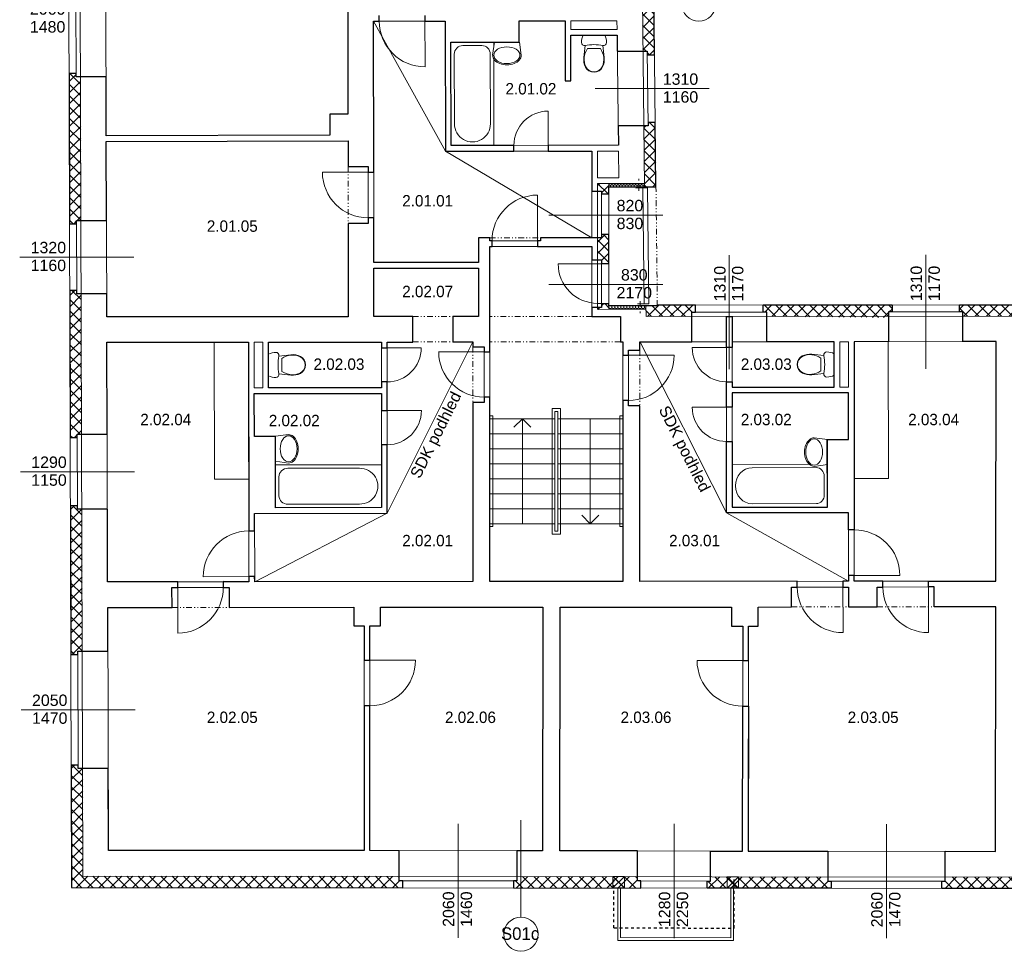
# Model space of a CAD drawing. Extents: x -203795 to -85874, y -57132 to -32000.
# Tile 1 of 7: x -203782 to -186523, y -56999 to -40669. Entities that reach past the tile are written whole.
import ezdxf

# ---------------------------------------------------------------- set-up
doc = ezdxf.new("R2010")
doc.units = 0
doc.header["$MEASUREMENT"] = 0
doc.set_wipeout_variables(frame=1)
for name, pattern in [('Wipeout_Contour', [1000, 0, -1000]), ('Čerchovaná S', [290, 100, -80, 30, -80]), ('Čerchovaná se dvěma tečkami S', [250, 100, -40, 15, -40, 15, -40]), ('čárkovaná S', [100, 50, -50])]:
    doc.linetypes.add(name, pattern=pattern)
for name, color, linetype, lineweight in [('2D BOD_Číslo_pera__1', 7, 'Continuous', 15), ('2D VÝPLNĚ_Číslo_pera__4', 91, 'Continuous', 13), ('2D ČÁRY_Číslo_pera__1', 7, 'Continuous', 15), ('2D ČÁRY_Číslo_pera__2', 1, 'Continuous', 25), ('2D ČÁRY_Číslo_pera__3', 150, 'Continuous', 13), ('2D ČÁRY_Číslo_pera__4', 91, 'Continuous', 13), ('NÁBYTEK A ZAŘÍZENÍ_Číslo_pera__3', 150, 'Continuous', 13), ('POZNÁMKY.TEXT_Číslo_pera__4', 91, 'Continuous', 13)]:
    doc.layers.add(name, color=color, linetype=linetype, lineweight=lineweight)
for name, color, linetype in [('2D ČÁRY', 7, 'Continuous'), ('NÁBYTEK A ZAŘÍZENÍ', 7, 'Continuous'), ('vodorovné konstrukce', 7, 'Continuous')]:
    doc.layers.add(name, color=color, linetype=linetype)
doc.layers.add('vodorovné konstrukce_Číslo_pera__241', color=9, linetype='Continuous', lineweight=13, true_color=0x808080)
doc.styles.add('GENERATED_STYLE_1', font='arial.ttf')
doc.styles.add('GENERATED_STYLE_3', font='txt')
pattern_1 = [(90, (0, 0), (-51.961524, 0), [30, -60]), (90, (-25.98, 45), (-51.961524, 0), [30, -60]), (150, (0, 30), (25.980762, 45), [30, -60]), (150, (-51.96, 30), (25.980762, 45), [30, -60]), (210, (0, 0), (-25.980762, 45), [30, -60]), (210, (-51.96, 0), (-25.980762, 45), [30, -60])]
pattern_2 = [(45, (0, 0), (-98.99495, 98.99495), []), (135, (0, 0), (98.99495, 98.99495), [])]

# ---------------------------------------------------------------- blocks, each defined once
blk = doc.blocks.new('WC s nádržkou 1 11')
at = {"linetype": 'Wipeout_Contour', "ltscale": 15629.429493}
blk.add_wipeout([(31, 650), (18, 619), (8, 587), (2, 554), (0, 520), (5, 498), (20, 479), (40, 469), (64, 469), (41, 257), (39, 215), (44, 173), (54, 132), (70, 92), (97, 54), (132, 25), (174, 6), (220, 0), (266, 6), (308, 25), (343, 54), (370, 92), (386, 132), (396, 173), (401, 215), (399, 257), (376, 469), (400, 469), (420, 479), (435, 498), (440, 520), (438, 554), (432, 587), (422, 619), (409, 650)], dxfattribs=at).dxf.layer = 'NÁBYTEK A ZAŘÍZENÍ'
at = {"layer": 'NÁBYTEK A ZAŘÍZENÍ_Číslo_pera__3', "linetype": 'Continuous'}
for p, q in [((2, 554), (0, 520)), ((0, 520), (5, 498)), ((8, 587), (2, 554)), ((18, 619), (8, 587)), ((31, 650), (18, 619)), ((409, 650), (31, 650)), ((422, 619), (409, 650)), ((432, 587), (422, 619)), ((438, 554), (432, 587)), ((435, 498), (440, 520)), ((440, 520), (438, 554)), ((5, 498), (20, 479)), ((20, 479), (40, 469)), ((40, 469), (64, 469)), ((64, 469), (41, 257)), ((86, 381), (68, 341)), ((107, 419), (86, 381)), ((333, 419), (107, 419)), ((354, 381), (333, 419)), ((372, 341), (354, 381)), ((399, 257), (376, 469)), ((376, 469), (400, 469)), ((400, 469), (420, 479)), ((420, 479), (435, 498)), ((41, 257), (39, 215)), ((39, 215), (44, 173)), ((49, 256), (47, 215)), ((47, 215), (52, 174)), ((56, 299), (49, 256)), ((52, 174), (62, 134)), ((68, 341), (56, 299)), ((384, 299), (372, 341)), ((378, 134), (388, 174)), ((391, 256), (384, 299)), ((388, 174), (393, 215)), ((393, 215), (391, 256)), ((396, 173), (401, 215)), ((401, 215), (399, 257)), ((44, 173), (54, 132)), ((54, 132), (70, 92)), ((62, 134), (78, 96)), ((70, 92), (97, 54)), ((78, 96), (102, 60)), ((97, 54), (132, 25)), ((102, 60), (136, 32)), ((132, 25), (174, 6)), ((136, 32), (176, 14)), ((174, 6), (220, 0)), ((176, 14), (220, 8)), ((220, 8), (264, 14)), ((220, 0), (266, 6)), ((264, 14), (304, 32)), ((266, 6), (308, 25)), ((304, 32), (338, 60)), ((308, 25), (343, 54)), ((338, 60), (362, 96)), ((343, 54), (370, 92)), ((362, 96), (378, 134)), ((370, 92), (386, 132)), ((386, 132), (396, 173))]:
    blk.add_line(p, q, dxfattribs=at)
blk.add_ellipse((220, -298), major_axis=(785, 0), ratio=0.9963, start_param=1.370375, end_param=1.771221, dxfattribs=at)
blk = doc.blocks.new('Vana 01 11_12')
at = {"layer": 'NÁBYTEK A ZAŘÍZENÍ_Číslo_pera__3', "linetype": 'Continuous'}
for p, q in [((0, 0), (0, 751)), ((0, 751), (1668, 751)), ((1321, 691), (195, 691)), ((1668, 751), (1668, 0)), ((56, 210), (56, 541)), ((0, 0), (1668, 0)), ((1321, 60), (195, 60))]:
    blk.add_line(p, q, dxfattribs=at)
for centre, major_axis, start_param, end_param in [((195, 541), (0, 150), 0, 1.570796), ((1321, 375), (0, 315), 3.141593, 6.283185), ((195, 210), (0, 150), 1.570796, 3.141593)]:
    blk.add_ellipse(centre, major_axis=major_axis, ratio=0.926052, start_param=start_param, end_param=end_param, dxfattribs=at)
blk = doc.blocks.new('Umyvadlo oválné 11')
at = {"linetype": 'Wipeout_Contour', "ltscale": 6090.690526}
blk.add_wipeout([(0, 169), (2, 146), (9, 124), (19, 104), (43, 74), (73, 49), (129, 22), (188, 6), (250, 0), (312, 6), (371, 22), (427, 49), (457, 74), (481, 104), (491, 124), (498, 146), (500, 169), (469, 400), (31, 400), (-1, 169)], dxfattribs=at).dxf.layer = 'NÁBYTEK A ZAŘÍZENÍ'
at = {"layer": 'NÁBYTEK A ZAŘÍZENÍ_Číslo_pera__3', "linetype": 'Continuous'}
for p, q in [((31, 400), (-1, 169)), ((32, 400), (31, 400)), ((469, 400), (31, 400)), ((469, 400), (468, 400)), ((500, 169), (469, 400))]:
    blk.add_line(p, q, dxfattribs=at)
blk.add_ellipse((250, 169), major_axis=(-229, 0), ratio=0.643386, dxfattribs=at)
blk.add_ellipse((249, 169), major_axis=(-250, 0), ratio=0.674026, start_param=0, end_param=3.141593, dxfattribs=at)
blk = doc.blocks.new('WC s nádržkou 1 11_2')
at = {"linetype": 'Wipeout_Contour', "ltscale": 15629.429493}
blk.add_wipeout([(31, 650), (18, 619), (8, 587), (2, 554), (0, 520), (5, 498), (20, 479), (40, 469), (64, 469), (41, 257), (39, 215), (44, 173), (54, 132), (70, 92), (97, 54), (132, 25), (174, 6), (220, 0), (266, 6), (308, 25), (343, 54), (370, 92), (386, 132), (396, 173), (401, 215), (399, 257), (376, 469), (400, 469), (420, 479), (435, 498), (440, 520), (438, 554), (432, 587), (422, 619), (409, 650)], dxfattribs=at).dxf.layer = 'NÁBYTEK A ZAŘÍZENÍ'
at = {"layer": 'NÁBYTEK A ZAŘÍZENÍ_Číslo_pera__3', "linetype": 'Continuous'}
for p, q in [((2, 554), (0, 520)), ((0, 520), (5, 498)), ((8, 587), (2, 554)), ((18, 619), (8, 587)), ((31, 650), (18, 619)), ((409, 650), (31, 650)), ((422, 619), (409, 650)), ((432, 587), (422, 619)), ((438, 554), (432, 587)), ((435, 498), (440, 520)), ((440, 520), (438, 554)), ((5, 498), (20, 479)), ((20, 479), (40, 469)), ((40, 469), (64, 469)), ((64, 469), (41, 257)), ((86, 381), (68, 341)), ((107, 419), (86, 381)), ((333, 419), (107, 419)), ((354, 381), (333, 419)), ((372, 341), (354, 381)), ((399, 257), (376, 469)), ((376, 469), (400, 469)), ((400, 469), (420, 479)), ((420, 479), (435, 498)), ((41, 257), (39, 215)), ((39, 215), (44, 173)), ((49, 256), (47, 215)), ((47, 215), (52, 174)), ((56, 299), (49, 256)), ((52, 174), (62, 134)), ((68, 341), (56, 299)), ((384, 299), (372, 341)), ((378, 134), (388, 174)), ((391, 256), (384, 299)), ((388, 174), (393, 215)), ((393, 215), (391, 256)), ((396, 173), (401, 215)), ((401, 215), (399, 257)), ((44, 173), (54, 132)), ((54, 132), (70, 92)), ((62, 134), (78, 96)), ((70, 92), (97, 54)), ((78, 96), (102, 60)), ((97, 54), (132, 25)), ((102, 60), (136, 32)), ((132, 25), (174, 6)), ((136, 32), (176, 14)), ((174, 6), (220, 0)), ((176, 14), (220, 8)), ((220, 8), (264, 14)), ((220, 0), (266, 6)), ((264, 14), (304, 32)), ((266, 6), (308, 25)), ((304, 32), (338, 60)), ((308, 25), (343, 54)), ((338, 60), (362, 96)), ((343, 54), (370, 92)), ((362, 96), (378, 134)), ((370, 92), (386, 132)), ((386, 132), (396, 173))]:
    blk.add_line(p, q, dxfattribs=at)
blk.add_ellipse((220, -298), major_axis=(785, 0), ratio=0.9963, start_param=1.370375, end_param=1.771221, dxfattribs=at)
blk = doc.blocks.new('Umyvadlo oválné 11_2')
at = {"linetype": 'Wipeout_Contour', "ltscale": 6090.690526}
blk.add_wipeout([(0, 169), (2, 146), (9, 124), (19, 104), (43, 74), (73, 49), (129, 22), (188, 6), (250, 0), (312, 6), (371, 22), (427, 49), (457, 74), (481, 104), (491, 124), (498, 146), (500, 169), (469, 400), (31, 400), (-1, 169)], dxfattribs=at).dxf.layer = 'NÁBYTEK A ZAŘÍZENÍ'
at = {"layer": 'NÁBYTEK A ZAŘÍZENÍ_Číslo_pera__3', "linetype": 'Continuous'}
for p, q in [((31, 400), (-1, 169)), ((32, 400), (31, 400)), ((469, 400), (31, 400)), ((469, 400), (468, 400)), ((500, 169), (469, 400))]:
    blk.add_line(p, q, dxfattribs=at)
blk.add_ellipse((250, 169), major_axis=(-229, 0), ratio=0.643386, dxfattribs=at)
blk.add_ellipse((249, 169), major_axis=(-250, 0), ratio=0.674026, start_param=0, end_param=3.141593, dxfattribs=at)
blk = doc.blocks.new('Vana 01 11_7')
at = {"layer": 'NÁBYTEK A ZAŘÍZENÍ_Číslo_pera__3', "linetype": 'Continuous'}
for p, q in [((0, 0), (0, 751)), ((0, 751), (1860, 751)), ((1472, 691), (217, 691)), ((1860, 751), (1860, 0)), ((62, 210), (62, 541)), ((0, 0), (1860, 0)), ((1472, 60), (217, 60))]:
    blk.add_line(p, q, dxfattribs=at)
for centre, major_axis, start_param, end_param in [((217, 541), (155, 0), 1.570796, 3.141593), ((1472, 375), (325, 0), 4.712389, 7.853982), ((217, 210), (155, 0), 3.141593, 4.712389)]:
    blk.add_ellipse(centre, major_axis=major_axis, ratio=0.968884, start_param=start_param, end_param=end_param, dxfattribs=at)
blk = doc.blocks.new('Vana 01 11_13')
at = {"layer": 'NÁBYTEK A ZAŘÍZENÍ_Číslo_pera__3', "linetype": 'Continuous'}
for p, q in [((0, 0), (0, 751)), ((0, 751), (1811, 751)), ((1434, 691), (211, 691)), ((1811, 751), (1811, 0)), ((60, 210), (60, 541)), ((0, 0), (1811, 0)), ((1434, 60), (211, 60))]:
    blk.add_line(p, q, dxfattribs=at)
for centre, major_axis, start_param, end_param in [((211, 541), (151, 0), 1.570796, 3.141593), ((1434, 375), (317, 0), 4.712389, 7.853982), ((211, 210), (151, 0), 3.141593, 4.712389)]:
    blk.add_ellipse(centre, major_axis=major_axis, ratio=0.994858, start_param=start_param, end_param=end_param, dxfattribs=at)
blk = doc.blocks.new('LINE_10816', base_point=(-193781, -47664))
at = {"layer": '2D ČÁRY_Číslo_pera__3', "linetype": 'Continuous'}
for p, q in [((-193781, -47664), (-193781, -49504)), ((-193781, -49504), (-193931, -49354)), ((-193781, -49504), (-193631, -49354))]:
    blk.add_line(p, q, dxfattribs=at)
blk = doc.blocks.new('LINE_12161', base_point=(-194971, -49504))
at = {"layer": '2D ČÁRY_Číslo_pera__3', "linetype": 'Continuous'}
for p, q in [((-194971, -47664), (-195121, -47814)), ((-194971, -49504), (-194971, -47664)), ((-194971, -47664), (-194821, -47814))]:
    blk.add_line(p, q, dxfattribs=at)
blk = doc.blocks.new('LINE_15133', base_point=(-194995, -54699))
at = {"layer": 'vodorovné konstrukce_Číslo_pera__241', "linetype": 'Continuous'}
blk.add_line((-194995, -54699), (-194995, -56399), dxfattribs=at)
blk.add_circle((-194995, -56699), 300, dxfattribs=at)
blk = doc.blocks.new('LINE_15137', base_point=(-193878, -40395))
at = {"layer": 'vodorovné konstrukce_Číslo_pera__241', "linetype": 'Continuous'}
blk.add_line((-193878, -40395), (-192178, -40395), dxfattribs=at)
blk.add_circle((-191878, -40395), 300, dxfattribs=at)

msp = doc.modelspace()

# ---------------------------------------------------------------- hatches: boundary and pattern name
at = {"layer": '2D VÝPLNĚ_Číslo_pera__4', "linetype": 'Continuous'}
h = msp.add_hatch(dxfattribs=at)
h.set_pattern_fill('TEPELNA_IZOLACE_EPS', color=8, style=0, pattern_type=2)
h.set_pattern_definition(pattern_2)
h.paths.add_polyline_path([(-192793, -40183), (-192669, -40183), (-192656, -41282), (-192780, -41282), (-192781, -41222), (-192857, -41222), (-192868, -40243), (-192792, -40243)], flags=0)
h = msp.add_hatch(dxfattribs=at)
h.set_pattern_fill('TEPELNA_IZOLACE_EPS', color=8, style=0, pattern_type=2)
h.set_pattern_definition(pattern_2)
h.paths.add_polyline_path([(-202716, -41671), (-202792, -41671), (-202792, -41611), (-202916, -41611), (-202908, -44246), (-202784, -44246), (-202784, -44186), (-202708, -44186)], flags=0)
h = msp.add_hatch(dxfattribs=at)
h.set_pattern_fill('TEPELNA_IZOLACE_EPS', color=8, style=0, pattern_type=2)
h.set_pattern_definition(pattern_2)
h.paths.add_polyline_path([(-192829, -43599), (-192629, -43599), (-192642, -42472), (-192766, -42472), (-192766, -42532), (-192842, -42532)], flags=0)
h = msp.add_hatch(dxfattribs=at)
h.set_pattern_fill('TEPELNA_IZOLACE_EPS', color=8, style=0, pattern_type=2)
h.set_pattern_definition(pattern_2)
h.paths.add_polyline_path([(-193653, -43539), (-193453, -43539), (-193453, -43723), (-193583, -43722), (-193583, -43672), (-193653, -43673)], flags=0)
h = msp.add_hatch(dxfattribs=at)
h.set_pattern_fill('TEPELNA_IZOLACE_FENOL', color=8, style=0, pattern_type=2)
h.set_pattern_definition(pattern_1)
h.paths.add_polyline_path([(-193453, -43599), (-192829, -43599), (-192830, -43539), (-193453, -43539)], flags=0)
h = msp.add_hatch(dxfattribs=at)
h.set_pattern_fill('TEPELNA_IZOLACE_EPS', color=8, style=0, pattern_type=2)
h.set_pattern_definition(pattern_2)
h.paths.add_polyline_path([(-193583, -44941), (-193583, -44881), (-193653, -44881), (-193653, -44493), (-193583, -44493), (-193583, -44433), (-193453, -44433), (-193453, -44941)], flags=0)
h = msp.add_hatch(dxfattribs=at)
h.set_pattern_fill('TEPELNA_IZOLACE_EPS', color=8, style=0, pattern_type=2)
h.set_pattern_definition(pattern_2)
h.paths.add_polyline_path([(-202905, -45413), (-202781, -45413), (-202780, -45473), (-202704, -45472), (-202697, -47935), (-202773, -47935), (-202773, -47995), (-202897, -47995)], flags=0)
h = msp.add_hatch(dxfattribs=at)
h.set_pattern_fill('TEPELNA_IZOLACE_EPS', color=8, style=0, pattern_type=2)
h.set_pattern_definition(pattern_2)
h.paths.add_polyline_path([(-193583, -45652), (-193453, -45652), (-193453, -45745), (-193653, -45746), (-193653, -45712), (-193583, -45712)], flags=0)
h = msp.add_hatch(dxfattribs=at)
h.set_pattern_fill('TEPELNA_IZOLACE_FENOL', color=8, style=0, pattern_type=2)
h.set_pattern_definition(pattern_1)
h.paths.add_polyline_path([(-193453, -45686), (-193453, -45745), (-192804, -45745), (-192804, -45685)], flags=0)
h = msp.add_hatch(dxfattribs=at)
h.set_pattern_fill('TEPELNA_IZOLACE_EPS', color=8, style=0, pattern_type=2)
h.set_pattern_definition(pattern_2)
h.paths.add_polyline_path([(-192605, -45671), (-192605, -45685), (-192804, -45685), (-192803, -45871), (-191998, -45870), (-191998, -45794), (-191938, -45794), (-191938, -45670)], flags=0)
h = msp.add_hatch(dxfattribs=at)
h.set_pattern_fill('TEPELNA_IZOLACE_EPS', color=8, style=0, pattern_type=2)
h.set_pattern_definition(pattern_2)
h.paths.add_polyline_path([(-190748, -45669), (-188491, -45667), (-188491, -45791), (-188551, -45791), (-188551, -45889), (-190688, -45869), (-190688, -45793), (-190748, -45793)], flags=0)
h = msp.add_hatch(dxfattribs=at)
h.set_pattern_fill('TEPELNA_IZOLACE_EPS', color=8, style=0, pattern_type=2)
h.set_pattern_definition(pattern_2)
h.paths.add_polyline_path([(-187307, -45667), (-185493, -45665), (-185493, -45789), (-185553, -45789), (-185552, -45865), (-187247, -45866), (-187247, -45790), (-187307, -45791)], flags=0)
h = msp.add_hatch(dxfattribs=at)
h.set_pattern_fill('TEPELNA_IZOLACE_EPS', color=8, style=0, pattern_type=2)
h.set_pattern_definition(pattern_2)
h.paths.add_polyline_path([(-202893, -49189), (-202885, -51795), (-202761, -51795), (-202761, -51735), (-202685, -51735), (-202693, -49249), (-202769, -49249), (-202769, -49189)], flags=0)
h = msp.add_hatch(dxfattribs=at)
h.set_pattern_fill('TEPELNA_IZOLACE_EPS', color=8, style=0, pattern_type=2)
h.set_pattern_definition(pattern_2)
h.paths.add_polyline_path([(-202879, -53735), (-202755, -53735), (-202755, -53795), (-202679, -53795), (-202673, -55679), (-197129, -55685), (-197129, -55761), (-197069, -55761), (-197069, -55885), (-202872, -55878)], flags=0)
h = msp.add_hatch(dxfattribs=at)
h.set_pattern_fill('TEPELNA_IZOLACE_EPS', color=8, style=0, pattern_type=2)
h.set_pattern_definition(pattern_2)
h.paths.add_polyline_path([(-195069, -55687), (-195069, -55763), (-195129, -55763), (-195129, -55887), (-192892, -55890), (-192892, -55766), (-192952, -55766), (-192952, -55690)], flags=0)
h = msp.add_hatch(dxfattribs=at)
h.set_pattern_fill('TEPELNA_IZOLACE_EPS', color=8, style=0, pattern_type=2)
h.set_pattern_definition(pattern_2)
h.paths.add_polyline_path([(-191672, -55691), (-191672, -55767), (-191732, -55767), (-191732, -55891), (-189559, -55893), (-189559, -55769), (-189619, -55769), (-189619, -55693)], flags=0)
h = msp.add_hatch(dxfattribs=at)
h.set_pattern_fill('TEPELNA_IZOLACE_EPS', color=8, style=0, pattern_type=2)
h.set_pattern_definition(pattern_2)
h.paths.add_polyline_path([(-187559, -55696), (-185582, -55698), (-185582, -55774), (-185522, -55774), (-185522, -55898), (-187619, -55896), (-187619, -55772), (-187559, -55772)], flags=0)

# ---------------------------------------------------------------- linework, layer by layer
at = {"layer": '2D BOD_Číslo_pera__1', "color": 8, "linetype": 'Continuous', "flags": 128}
for points in [[(-193183, -55689), (-193383, -55689), (-193383, -55889), (-193183, -55889)], [(-191383, -55691), (-191183, -55692), (-191183, -55892), (-191383, -55891)], [(-193298, -55889), (-191268, -55891), (-191269, -56811), (-193299, -56809)], [(-193248, -55889), (-193249, -56759), (-191319, -56761), (-191318, -55891)]]:
    msp.add_lwpolyline(points, close=True, dxfattribs=at)
at = {"layer": '2D ČÁRY_Číslo_pera__1', "color": 8, "linetype": 'Continuous'}
for p, q in [((-202872, -55878), (-202929, -37447)), ((-192700, -37502), (-192629, -43599)), ((-202673, -55679), (-202729, -37648)), ((-192898, -37701), (-192829, -43599)), ((-202265, -42704), (-202279, -38100)), ((-202792, -41671), (-202799, -39624)), ((-198029, -40198), (-198028, -42322)), ((-197579, -40697), (-196324, -40694)), ((-197579, -40697), (-197576, -44923)), ((-197479, -40697), (-197480, -40597)), ((-196680, -40595), (-196677, -41495)), ((-196324, -40694), (-196320, -42973)), ((-195024, -40691), (-194221, -40691)), ((-194220, -41741), (-194221, -40691)), ((-194121, -40691), (-193313, -40690)), ((-194121, -40841), (-194121, -40691)), ((-193313, -40690), (-193311, -40840)), ((-194121, -40841), (-193311, -40840)), ((-196223, -41062), (-196221, -42873)), ((-194120, -41741), (-194121, -40941)), ((-193310, -40940), (-193288, -42871)), ((-193307, -41222), (-192781, -41222)), ((-192781, -41222), (-192766, -42532)), ((-192780, -41282), (-192656, -41282)), ((-202916, -41611), (-202792, -41611)), ((-202792, -41671), (-202268, -41671)), ((-194519, -42972), (-194520, -42272)), ((-198343, -42692), (-198344, -42322)), ((-198344, -42322), (-198028, -42322)), ((-193292, -42532), (-192766, -42532)), ((-192766, -42472), (-192642, -42472)), ((-198343, -42692), (-202265, -42704)), ((-198027, -42791), (-202265, -42804)), ((-198027, -42791), (-198027, -43241)), ((-202255, -45878), (-202265, -42804)), ((-196320, -42973), (-193754, -42971)), ((-196221, -42873), (-193288, -42871)), ((-195119, -42872), (-195119, -42972)), ((-193753, -44493), (-193754, -42971)), ((-193653, -43439), (-193654, -42971)), ((-193654, -42971), (-193287, -42971)), ((-193287, -42971), (-193281, -43439)), ((-197676, -43241), (-198027, -43241)), ((-197676, -43241), (-197675, -44241)), ((-197577, -43340), (-198476, -43341)), ((-193653, -43439), (-193281, -43439)), ((-192831, -43480), (-192829, -43480)), ((-193653, -43539), (-192830, -43539)), ((-193653, -45745), (-193653, -43539)), ((-193453, -45745), (-193453, -43539)), ((-193453, -43599), (-192629, -43599)), ((-192779, -43618), (-192979, -43620)), ((-194703, -44643), (-194703, -43743)), ((-193753, -43672), (-193583, -43672)), ((-193583, -44493), (-193583, -43672)), ((-193583, -43722), (-193453, -43723)), ((-197575, -44140), (-197675, -44141)), ((-202908, -44246), (-202784, -44246)), ((-202784, -44186), (-202260, -44186)), ((-202780, -45473), (-202784, -44186)), ((-197675, -44241), (-198026, -44241)), ((-198026, -44241), (-198025, -45875)), ((-195742, -44493), (-195742, -44923)), ((-195742, -44493), (-195542, -44493)), ((-194653, -44493), (-194653, -44543)), ((-194653, -44493), (-193583, -44493)), ((-193583, -44433), (-193453, -44433)), ((-195542, -44543), (-194653, -44543)), ((-195542, -44643), (-195541, -50518)), ((-195542, -44643), (-193753, -44643)), ((-195503, -44643), (-195503, -44543)), ((-193753, -45871), (-193753, -44643)), ((-197576, -44923), (-195742, -44923)), ((-197576, -45023), (-195742, -45023)), ((-197576, -45023), (-197575, -45874)), ((-195742, -45023), (-195742, -45873)), ((-194343, -44951), (-193583, -44951)), ((-193753, -44881), (-193583, -44881)), ((-193583, -45712), (-193583, -44881)), ((-193583, -44941), (-193453, -44941)), ((-202905, -45413), (-202781, -45413)), ((-202780, -45473), (-202256, -45473)), ((-195542, -45723), (-195542, -45723)), ((-193753, -45712), (-193583, -45712)), ((-193653, -45642), (-193583, -45642)), ((-193583, -45652), (-193453, -45652)), ((-192605, -45685), (-193453, -45686)), ((-192755, -45650), (-192955, -45652)), ((-192804, -45685), (-192803, -45871)), ((-170480, -45654), (-192605, -45671)), ((-191938, -45670), (-191938, -45794)), ((-190748, -45669), (-190748, -45793)), ((-188491, -45667), (-188491, -45791)), ((-187307, -45667), (-187307, -45791)), ((-198025, -45875), (-202255, -45878)), ((-196892, -45874), (-197575, -45874)), ((-196892, -45874), (-196892, -46319)), ((-196192, -45873), (-196192, -46318)), ((-195742, -45873), (-196192, -45873)), ((-193253, -45871), (-193753, -45871)), ((-192804, -45745), (-193653, -45746)), ((-193653, -45871), (-193653, -45871)), ((-193253, -45871), (-193248, -46316)), ((-170480, -45854), (-192803, -45871)), ((-190688, -45793), (-191998, -45794)), ((-191998, -45794), (-191998, -46315)), ((-191391, -49315), (-191394, -45870)), ((-191293, -47112), (-191294, -45870)), ((-190688, -45793), (-190688, -46314)), ((-187247, -45790), (-188551, -45791)), ((-188551, -45791), (-188551, -46312)), ((-187247, -45790), (-187247, -46311)), ((-199774, -46321), (-202254, -46323)), ((-202241, -50523), (-202254, -46323)), ((-199763, -50521), (-199774, -46321)), ((-199670, -47121), (-199671, -46321)), ((-199521, -46321), (-199671, -46321)), ((-199520, -47121), (-199521, -46321)), ((-197442, -46319), (-199421, -46321)), ((-197441, -47119), (-197442, -46319)), ((-197442, -46419), (-196742, -46418)), ((-197339, -49320), (-197342, -46319)), ((-196892, -46319), (-197342, -46319)), ((-195842, -46318), (-196192, -46318)), ((-195842, -46318), (-195842, -46403)), ((-195642, -46403), (-195842, -46403)), ((-195642, -46403), (-195641, -47376)), ((-193212, -46316), (-193248, -46316)), ((-193212, -46316), (-193248, -46316)), ((-193212, -46316), (-193211, -50516)), ((-191393, -46314), (-192912, -46316)), ((-192912, -46316), (-192911, -46462)), ((-191293, -46416), (-191993, -46416)), ((-189506, -46313), (-191293, -46314)), ((-189405, -47111), (-189406, -46313)), ((-189256, -46313), (-189406, -46313)), ((-189255, -47111), (-189256, -46313)), ((-186668, -46311), (-189156, -46313)), ((-189153, -50513), (-189156, -46313)), ((-186668, -46311), (-186672, -50511)), ((-196441, -46491), (-195541, -46491)), ((-192311, -46550), (-193211, -46550)), ((-193111, -46462), (-193111, -47436)), ((-193111, -46462), (-192911, -46462)), ((-197441, -47019), (-197341, -47019)), ((-191293, -47016), (-191393, -47016)), ((-191293, -47112), (-189505, -47111)), ((-189405, -47111), (-189255, -47111)), ((-199520, -47121), (-199670, -47121)), ((-197441, -47219), (-199670, -47221)), ((-199669, -47972), (-199670, -47221)), ((-197441, -47119), (-199420, -47121)), ((-197439, -49220), (-197441, -47219)), ((-191293, -47212), (-189255, -47211)), ((-191291, -49214), (-191293, -47212)), ((-189255, -48028), (-189255, -47211)), ((-195641, -47376), (-195841, -47376)), ((-195841, -47376), (-195841, -50518)), ((-193111, -47436), (-192911, -47436)), ((-192911, -47436), (-192911, -50516)), ((-191293, -47462), (-191993, -47463)), ((-197441, -47519), (-196741, -47519)), ((-194401, -49634), (-194401, -47534)), ((-194351, -47534), (-194351, -49634)), ((-194401, -47664), (-195541, -47664)), ((-194351, -47664), (-193211, -47664)), ((-202773, -47935), (-202249, -47935)), ((-202769, -49249), (-202773, -47935)), ((-194401, -47927), (-195541, -47927)), ((-194351, -47926), (-193211, -47926)), ((-202897, -47995), (-202773, -47995)), ((-197440, -48119), (-197340, -48119)), ((-191292, -48062), (-191392, -48062)), ((-194401, -48190), (-195541, -48190)), ((-194351, -48189), (-193211, -48189)), ((-194401, -48453), (-195541, -48453)), ((-194351, -48452), (-193211, -48452)), ((-194401, -48716), (-195541, -48716)), ((-194351, -48715), (-193211, -48715)), ((-194401, -48979), (-195541, -48979)), ((-194351, -48978), (-193211, -48978)), ((-202893, -49189), (-202769, -49189)), ((-202769, -49249), (-202245, -49249)), ((-199666, -49324), (-197339, -49320)), ((-199663, -50521), (-199666, -49324)), ((-199299, -49223), (-197439, -49220)), ((-194401, -49242), (-195541, -49242)), ((-194351, -49241), (-193211, -49241)), ((-189254, -49311), (-191391, -49315)), ((-189622, -49211), (-191291, -49214)), ((-189253, -50513), (-189254, -49311)), ((-194401, -49504), (-195541, -49504)), ((-194351, -49504), (-193211, -49504)), ((-199666, -49631), (-199766, -49631)), ((-189253, -49610), (-189153, -49610)), ((-199763, -50521), (-202241, -50523)), ((-201013, -50521), (-201010, -51421)), ((-200564, -50433), (-199664, -50431)), ((-200213, -50519), (-200213, -50619)), ((-195841, -50518), (-199663, -50521)), ((-193211, -50516), (-195541, -50518)), ((-189253, -50513), (-192911, -50516)), ((-190152, -50513), (-190152, -50616)), ((-189353, -50513), (-189350, -51413)), ((-188353, -50410), (-189253, -50410)), ((-186672, -50511), (-189153, -50513)), ((-188652, -50512), (-188652, -50615)), ((-187853, -50512), (-187850, -51412)), ((-201113, -50622), (-200113, -50619)), ((-201113, -50622), (-201112, -50972)), ((-200113, -50619), (-200112, -50971)), ((-189252, -50613), (-190252, -50616)), ((-190252, -50616), (-190251, -50963)), ((-189252, -50613), (-189251, -50963)), ((-187752, -50612), (-188752, -50615)), ((-188752, -50615), (-188751, -50962)), ((-187752, -50612), (-187751, -50962)), ((-201112, -50972), (-202239, -50973)), ((-202226, -55229), (-202239, -50973)), ((-197927, -50969), (-200112, -50971)), ((-197927, -50969), (-197927, -51294)), ((-194611, -50967), (-197457, -50969)), ((-197457, -50969), (-197457, -51294)), ((-194611, -50967), (-194615, -55238)), ((-194311, -50967), (-194315, -55238)), ((-191307, -50964), (-194311, -50967)), ((-191307, -50964), (-191307, -51301)), ((-190251, -50963), (-190836, -50964)), ((-190836, -51301), (-190836, -50964)), ((-188751, -50962), (-189251, -50963)), ((-186673, -50961), (-187751, -50962)), ((-186673, -50961), (-186678, -55247)), ((-197927, -51294), (-197742, -51294)), ((-197742, -51294), (-197746, -55234)), ((-197642, -51294), (-197646, -55234)), ((-197642, -51294), (-197456, -51294)), ((-191307, -51301), (-191107, -51301)), ((-191107, -51301), (-191111, -55242)), ((-191007, -51301), (-191011, -55242)), ((-191007, -51301), (-190836, -51301)), ((-202761, -51735), (-202237, -51735)), ((-202755, -53795), (-202761, -51735)), ((-202885, -51795), (-202761, -51795)), ((-197743, -51894), (-196843, -51895)), ((-191008, -51901), (-191908, -51900)), ((-197743, -52694), (-197643, -52694)), ((-191008, -52701), (-191108, -52701)), ((-202879, -53735), (-202755, -53735)), ((-202755, -53795), (-202231, -53795)), ((-197746, -55234), (-202226, -55229)), ((-194615, -55238), (-197646, -55234)), ((-197129, -55761), (-197129, -55235)), ((-195069, -55763), (-195069, -55237)), ((-191111, -55242), (-194315, -55238)), ((-192952, -55766), (-192952, -55240)), ((-191672, -55767), (-191672, -55241)), ((-186678, -55247), (-191011, -55242)), ((-189619, -55769), (-189619, -55243)), ((-187559, -55772), (-187559, -55246)), ((-170350, -55715), (-202673, -55679)), ((-193383, -55689), (-193183, -55889)), ((-193383, -55889), (-193183, -55689)), ((-191183, -55892), (-191383, -55691)), ((-191183, -55692), (-191383, -55891)), ((-170350, -55915), (-202872, -55878)), ((-195069, -55763), (-197129, -55761)), ((-197069, -55885), (-197069, -55761)), ((-195129, -55887), (-195129, -55763)), ((-191672, -55767), (-192952, -55766)), ((-192892, -55890), (-192892, -55766)), ((-191732, -55891), (-191732, -55767)), ((-187559, -55772), (-189619, -55769)), ((-189559, -55893), (-189559, -55769)), ((-187619, -55896), (-187619, -55772))]:
    msp.add_line(p, q, dxfattribs=at)
at = {"layer": '2D ČÁRY_Číslo_pera__1', "color": 8, "linetype": 'Čerchovaná se dvěma tečkami S'}
for p, q in [((-194120, -41741), (-194220, -41741)), ((-198027, -43241), (-198026, -44241)), ((-192605, -45685), (-192629, -43599)), ((-195542, -44543), (-195542, -44493)), ((-195542, -44493), (-194653, -44493)), ((-196892, -45874), (-196192, -45873)), ((-193753, -45871), (-195542, -45873)), ((-196892, -46318), (-196192, -46318)), ((-195842, -46403), (-195841, -47376)), ((-193248, -46316), (-195542, -46318)), ((-192911, -46462), (-192911, -47436)), ((-195641, -47284), (-195541, -47284)), ((-193111, -47344), (-193212, -47344)), ((-194351, -47534), (-194401, -47534)), ((-194351, -49634), (-194401, -49634)), ((-201112, -50972), (-200112, -50971)), ((-190251, -50963), (-189251, -50963)), ((-188751, -50962), (-187751, -50962))]:
    msp.add_line(p, q, dxfattribs=at)
at = {"layer": '2D ČÁRY_Číslo_pera__1', "color": 8, "linetype": 'Čerchovaná S'}
for p, q in [((-192928, -43669), (-192931, -43419)), ((-192906, -45602), (-192903, -45852))]:
    msp.add_line(p, q, dxfattribs=at)
at = {"layer": '2D ČÁRY_Číslo_pera__1', "color": 8, "linetype": 'Continuous'}
for centre, radius, start, end in [((-196679, -40695), 800, 180.1417, 270.1417), ((-194519, -42872), 600, 90.0475, 180.0423), ((-197676, -43341), 800, 180.0439, 270.0439), ((-194703, -44543), 800, 90.0113, 180.0113), ((-193653, -44951), 690, 180, 270.0113), ((-197342, -46419), 600, 270.047, 0.0418), ((-191393, -46416), 600, 180.0522, 270.047), ((-195645, -46491), 793, 180.2527, 270.2527), ((-193108, -46547), 797, 269.7709, 359.7709), ((-191393, -47462), 600, 180.0522, 270.047), ((-197341, -47519), 600, 270.047, 0.0418), ((-199764, -50431), 800, 90.1464, 180.1464), ((-189153, -50410), 800, 0.047, 90.047), ((-201013, -50621), 800, 270.189, 0.189), ((-189352, -50613), 800, 180.189, 270.189), ((-187852, -50612), 800, 180.189, 270.189), ((-197643, -51894), 800, 269.9357, 359.9357), ((-191108, -51901), 800, 179.9357, 269.9357)]:
    msp.add_arc(centre, radius, start, end, dxfattribs=at)
at = {"layer": '2D ČÁRY_Číslo_pera__2', "color": 8, "linetype": 'čárkovaná S'}
for p, q in [((-193366, -56589), (-193365, -55689)), ((-191257, -56591), (-191256, -55694)), ((-193366, -56589), (-191257, -56591))]:
    msp.add_line(p, q, dxfattribs=at)
at = {"layer": '2D ČÁRY_Číslo_pera__2', "color": 8, "linetype": 'Continuous', "flags": 128}
for points in [[(-198029, -40198), (-198028, -42322), (-198344, -42322), (-198343, -42692), (-202265, -42704), (-202268, -41671), (-202792, -41671), (-202792, -41611), (-202916, -41611), (-202908, -44246), (-202784, -44246), (-202784, -44186), (-202260, -44186), (-202265, -42804), (-198027, -42791), (-198027, -43241), (-197676, -43241), (-197676, -43341), (-197577, -43340), (-197579, -40697), (-197479, -40697), (-197480, -40597)], [(-185522, -55898), (-187619, -55896), (-187619, -55772), (-187559, -55772), (-187559, -55246), (-186678, -55247), (-186673, -50961), (-187751, -50962), (-187752, -50612), (-187852, -50612), (-187853, -50512), (-186672, -50511), (-186668, -46311), (-187247, -46311), (-187247, -45790), (-187307, -45791), (-187307, -45667), (-185493, -45665)]]:
    msp.add_lwpolyline(points, dxfattribs=at)
for points in [[(-194519, -42872), (-194519, -42972), (-193754, -42971), (-193753, -43672), (-193583, -43672), (-193583, -43722), (-193453, -43723), (-193453, -43599), (-192629, -43599), (-192642, -42472), (-192766, -42472), (-192766, -42532), (-193292, -42532), (-193288, -42871)], [(-194653, -44493), (-194653, -44543), (-194703, -44543), (-194703, -44643), (-193753, -44643), (-193753, -44881), (-193583, -44881), (-193583, -44941), (-193453, -44941), (-193453, -44433), (-193583, -44433), (-193583, -44493)], [(-193753, -45871), (-193253, -45871), (-193248, -46316), (-193212, -46316), (-193211, -46550), (-193111, -46550), (-193111, -46462), (-192911, -46462), (-192912, -46316), (-191998, -46315), (-191998, -45794), (-191938, -45794), (-191938, -45670), (-192605, -45671), (-192605, -45685), (-193453, -45686), (-193453, -45652), (-193583, -45652), (-193583, -45712), (-193753, -45712)], [(-191394, -45870), (-191294, -45870), (-191293, -46416), (-191393, -46416)], [(-202245, -49249), (-202769, -49249), (-202769, -49189), (-202893, -49189), (-202885, -51795), (-202761, -51795), (-202761, -51735), (-202237, -51735), (-202239, -50973), (-201112, -50972), (-201113, -50622), (-201013, -50621), (-201013, -50521), (-202241, -50523)], [(-189253, -50410), (-189253, -50513), (-189352, -50513), (-189352, -50613), (-189252, -50613), (-189251, -50963), (-188751, -50962), (-188752, -50615), (-188652, -50615), (-188652, -50512), (-189153, -50513), (-189153, -50410)], [(-202755, -53735), (-202879, -53735), (-202872, -55878), (-197069, -55885), (-197069, -55761), (-197129, -55761), (-197129, -55235), (-197646, -55234), (-197643, -52694), (-197743, -52694), (-197746, -55234), (-202226, -55229), (-202231, -53795), (-202755, -53795)], [(-191108, -52701), (-191008, -52701), (-191011, -55242), (-189619, -55243), (-189619, -55769), (-189559, -55769), (-189559, -55893), (-191732, -55891), (-191732, -55767), (-191672, -55767), (-191672, -55241), (-191111, -55242)]]:
    msp.add_lwpolyline(points, close=True, dxfattribs=at)
at = {"layer": '2D ČÁRY_Číslo_pera__3', "color": 8, "linetype": 'Continuous'}
for p, q in [((-197579, -40697), (-196320, -42973)), ((-196320, -42973), (-193753, -44493)), ((-197339, -49320), (-195842, -46318)), ((-192908, -46322), (-191391, -49315)), ((-199663, -50521), (-197339, -49320)), ((-191391, -49315), (-189253, -50513))]:
    msp.add_line(p, q, dxfattribs=at)
at = {"layer": '2D ČÁRY_Číslo_pera__3', "color": 8, "linetype": 'Continuous', "flags": 128}
for points in [[(-192779, -43618), (-192859, -43619), (-192835, -45651), (-192755, -45650)], [(-200374, -46322), (-200368, -48722), (-199768, -48721), (-199774, -46321)], [(-189156, -46313), (-189154, -48713), (-188554, -48712), (-188556, -46312)], [(-194451, -47484), (-194451, -49684), (-194301, -49684), (-194301, -47484)]]:
    msp.add_lwpolyline(points, close=True, dxfattribs=at)
for points in [[(-195541, -49554), (-195491, -49554), (-195491, -47614), (-195541, -47614)], [(-193211, -47614), (-193261, -47614), (-193261, -49554), (-193211, -49554)]]:
    msp.add_lwpolyline(points, dxfattribs=at)
at = {"layer": '2D ČÁRY_Číslo_pera__4', "color": 8, "linetype": 'Continuous'}
for p, q in [((-193697, -41877), (-191697, -41877)), ((-194507, -44094), (-192507, -44094)), ((-201782, -44829), (-203782, -44829)), ((-191343, -46794), (-191343, -44794)), ((-187899, -46791), (-187899, -44791)), ((-194507, -45308), (-192507, -45308)), ((-201771, -48592), (-203771, -48592)), ((-201758, -52765), (-203758, -52765)), ((-196099, -54762), (-196099, -56762)), ((-192312, -54766), (-192312, -56766)), ((-188589, -54770), (-188589, -56770))]:
    msp.add_line(p, q, dxfattribs=at)

# ---------------------------------------------------------------- block references
at = {"layer": '2D ČÁRY', "color": 8, "linetype": 'Continuous'}
for name, p in [('LINE_12161', (-194971, -49504)), ('LINE_10816', (-193781, -47664))]:
    msp.add_blockref(name, p, dxfattribs=at)
at = {"layer": 'NÁBYTEK A ZAŘÍZENÍ', "color": 8, "linetype": 'Continuous'}
for name, p, xscale, rotation in [('Vana 01 11_13', (-195473, -41061), -1, 90.08645450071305), ('WC s nádržkou 1 11', (-193495, -41590), -1, 0.04227960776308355), ('WC s nádržkou 1 11', (-190155, -46933), -1, 270.0470218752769), ('Vana 01 11_12', (-189622, -49211), -0.9999999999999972, 0.1022690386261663)]:
    msp.add_blockref(name, p, dxfattribs=dict(at, xscale=xscale, rotation=rotation))
for name, p, rotation in [('WC s nádržkou 1 11_2', (-198770, -46940), 90.04702187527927), ('Umyvadlo oválné 11_2', (-198899, -48440), 90.04865719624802)]:
    msp.add_blockref(name, p, dxfattribs=dict(at, rotation=rotation))
at = {"layer": 'vodorovné konstrukce', "color": 8, "linetype": 'Continuous'}
for name, p in [('LINE_15137', (-193878, -40395)), ('LINE_15133', (-194995, -54699))]:
    msp.add_blockref(name, p, dxfattribs=at)

# ---------------------------------------------------------------- texts
at = {"layer": 'POZNÁMKY.TEXT_Číslo_pera__4', "color": 8, "linetype": 'Continuous', "char_height": 200, "attachment_point": 8, "style": 'GENERATED_STYLE_1'}
for s, insert, line_spacing_factor in [('{2060\\P1480}', (-203293, -40897), 0.938049), ('{1310\\P1160}', (-192199, -42126), 0.938049), ('{820\\P830}', (-193085, -44343), 0.938433), ('{1320\\P1160}', (-203280, -45078), 0.938049), ('{830\\P2170}', (-193009, -45557), 0.938049), ('{1290\\P1150}', (-203269, -48841), 0.938049), ('{2050\\P1470}', (-203256, -53014), 0.938049)]:
    msp.add_mtext(s, dxfattribs=dict(at, insert=insert, line_spacing_factor=line_spacing_factor))
at = {"layer": 'POZNÁMKY.TEXT_Číslo_pera__4', "color": 8, "linetype": 'Continuous', "style": 'GENERATED_STYLE_3'}
for s, insert, char_height, attachment_point in [('{2.01.02}', (-195267, -41779), 200, 1), ('{2.01.01}', (-197077, -43743), 200, 1), ('{2.01.05}', (-200502, -44187), 200, 1), ('{2.02.07}', (-197077, -45333), 200, 1), ('{2.02.03}', (-198632, -46607), 200, 1), ('{2.03.03}', (-191142, -46607), 200, 1), ('{2.02.04}', (-201668, -47577), 200, 1), ('{2.02.02}', (-199416, -47595), 200, 1), ('{2.03.02}', (-191142, -47577), 200, 1), ('{2.03.04}', (-188208, -47577), 200, 1), ('{2.02.01}', (-197077, -49699), 200, 1), ('{2.03.01}', (-192399, -49699), 200, 1), ('{2.02.05}', (-200502, -52797), 200, 1), ('{2.02.06}', (-196327, -52797), 200, 1), ('{2.03.06}', (-193250, -52797), 200, 1), ('{2.03.05}', (-189268, -52797), 200, 1), ('{S01c}', (-195346, -56690), 220, 4)]:
    msp.add_mtext(s, dxfattribs=dict(at, insert=insert, char_height=char_height, attachment_point=attachment_point))
at = {"layer": 'POZNÁMKY.TEXT_Číslo_pera__4', "color": 8, "linetype": 'Continuous', "char_height": 200, "attachment_point": 8, "line_spacing_factor": 0.938049, "style": 'GENERATED_STYLE_1'}
for s, insert, rotation in [('{1310\\P1170}', (-191094, -45296), 90), ('{1310\\P1170}', (-187650, -45293), 90), ('{2060\\P1460}', (-195850, -56260), 90), ('{1280\\P2250}', (-192063, -56264), 89.9592), ('{2060\\P1470}', (-188340, -56268), 90)]:
    msp.add_mtext(s, dxfattribs=dict(at, insert=insert, rotation=rotation))
at = {"layer": 'POZNÁMKY.TEXT_Číslo_pera__4', "color": 8, "linetype": 'Continuous', "char_height": 200, "attachment_point": 1, "style": 'GENERATED_STYLE_1'}
for insert, rotation in [((-196948, -48638), 63.4883), ((-192408, -47410), 296.8883)]:
    msp.add_mtext('{SDK podhled}', dxfattribs=dict(at, insert=insert, rotation=rotation))

# ---------------------------------------------------------------- next in the draw order: linework, layer by layer
at = {"layer": '2D ČÁRY_Číslo_pera__1', "color": 8, "linetype": 'Continuous'}
for p, q in [((-194121, -40941), (-193310, -40940)), ((-199420, -47121), (-199421, -46321)), ((-189505, -47111), (-189506, -46313)), ((-199669, -47972), (-199300, -47972)), ((-199300, -47972), (-199299, -49223))]:
    msp.add_line(p, q, dxfattribs=at)
at = {"layer": '2D ČÁRY_Číslo_pera__2', "color": 8, "linetype": 'Continuous', "flags": 128}
msp.add_lwpolyline([(-194221, -40691), (-194220, -41741), (-194120, -41741), (-194121, -40941), (-193310, -40940), (-193307, -41222), (-192781, -41222), (-192780, -41282), (-192656, -41282), (-192669, -40183)], dxfattribs=at)
for points in [[(-202905, -45413), (-202897, -47995), (-202773, -47995), (-202773, -47935), (-202249, -47935), (-202254, -46323), (-199774, -46321), (-199766, -49631), (-199666, -49631), (-199666, -49324), (-197339, -49320), (-197340, -48119), (-197440, -48119), (-197439, -49220), (-199299, -49223), (-199300, -47972), (-199669, -47972), (-199670, -47221), (-197441, -47219), (-197441, -47519), (-197341, -47519), (-197341, -47019), (-197441, -47019), (-197441, -47119), (-199420, -47121), (-199421, -46321), (-197442, -46319), (-197442, -46419), (-197342, -46419), (-197342, -46319), (-196892, -46319), (-196892, -45874), (-197575, -45874), (-197576, -45023), (-195742, -45023), (-195742, -45873), (-196192, -45873), (-196192, -46318), (-195842, -46318), (-195842, -46403), (-195642, -46403), (-195641, -46491), (-195541, -46491), (-195542, -44643), (-195503, -44643), (-195503, -44543), (-195542, -44543), (-195542, -44493), (-195742, -44493), (-195742, -44923), (-197576, -44923), (-197575, -44140), (-197675, -44141), (-197675, -44241), (-198026, -44241), (-198025, -45875), (-202255, -45878), (-202256, -45473), (-202780, -45473), (-202781, -45413)], [(-200213, -50519), (-200213, -50619), (-200113, -50619), (-200112, -50971), (-197927, -50969), (-197927, -51294), (-197742, -51294), (-197743, -51894), (-197643, -51894), (-197642, -51294), (-197457, -51294), (-197457, -50969), (-194611, -50967), (-194615, -55238), (-195069, -55237), (-195069, -55763), (-195129, -55763), (-195129, -55887), (-192892, -55890), (-192892, -55766), (-192952, -55766), (-192952, -55240), (-194315, -55238), (-194311, -50967), (-191307, -50964), (-191307, -51301), (-191107, -51301), (-191108, -51901), (-191008, -51901), (-191007, -51301), (-190836, -51301), (-190836, -50964), (-190251, -50963), (-190252, -50616), (-190152, -50616), (-190152, -50513), (-192911, -50516), (-192911, -47436), (-193111, -47436), (-193111, -47344), (-193212, -47344), (-193211, -50516), (-195541, -50518), (-195541, -47284), (-195641, -47284), (-195641, -47376), (-195841, -47376), (-195841, -50518), (-199663, -50521), (-199664, -50431), (-199764, -50431), (-199763, -50521)]]:
    msp.add_lwpolyline(points, close=True, dxfattribs=at)

# ---------------------------------------------------------------- next in the draw order: block references
at = {"layer": 'NÁBYTEK A ZAŘÍZENÍ', "color": 8, "linetype": 'Continuous', "xscale": -1}
for p, rotation in [((-194992, -41461), 0.04865719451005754), ((-190024, -48497), 270.052098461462)]:
    msp.add_blockref('Umyvadlo oválné 11', p, dxfattribs=dict(at, rotation=rotation))
at = {"layer": 'NÁBYTEK A ZAŘÍZENÍ', "color": 8, "linetype": 'Continuous', "rotation": 0.09119843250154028}
msp.add_blockref('Vana 01 11_7', (-199299, -49223), dxfattribs=at)

# ---------------------------------------------------------------- next in the draw order: linework, layer by layer
at = {"layer": '2D ČÁRY_Číslo_pera__1', "color": 8, "linetype": 'Continuous'}
for p, q in [((-195024, -40691), (-195024, -41061)), ((-195024, -41061), (-196223, -41062)), ((-189625, -48028), (-189622, -49211)), ((-189625, -48028), (-189255, -48028))]:
    msp.add_line(p, q, dxfattribs=at)
at = {"layer": '2D ČÁRY_Číslo_pera__2', "color": 8, "linetype": 'Continuous', "flags": 128}
msp.add_lwpolyline([(-196680, -40595), (-196679, -40695), (-196324, -40694), (-196320, -42973), (-195119, -42972), (-195119, -42872), (-196221, -42873), (-196223, -41062), (-195024, -41061), (-195024, -40691), (-194221, -40691), (-194220, -41741), (-194120, -41741), (-194121, -40941)], dxfattribs=at)
msp.add_lwpolyline([(-190748, -45793), (-190748, -45669), (-188491, -45667), (-188491, -45791), (-188551, -45791), (-188551, -46312), (-189156, -46313), (-189153, -49610), (-189253, -49610), (-189254, -49311), (-191391, -49315), (-191392, -48062), (-191292, -48062), (-191291, -49214), (-189622, -49211), (-189625, -48028), (-189255, -48028), (-189255, -47211), (-191293, -47212), (-191293, -47462), (-191393, -47462), (-191393, -47016), (-191293, -47016), (-191293, -47112), (-189505, -47111), (-189506, -46313), (-190688, -46314), (-190688, -45793)], close=True, dxfattribs=at)

doc.saveas('drawing.dxf')
